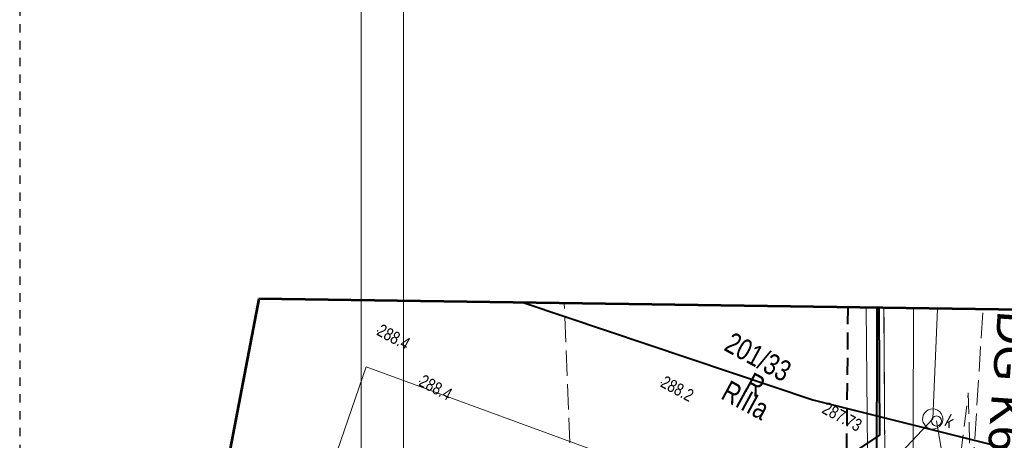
# Model space of a CAD drawing. Header units: metres. Extents: x 7437495 to 7437812, y 5556446 to 5556827.
# Tile 7 of 38: x 7437495 to 7437553, y 5556700 to 5556725. Entities that reach past the tile are written whole.
import ezdxf
from ezdxf.enums import TextEntityAlignment as Align

# ---------------------------------------------------------------- set-up
doc = ezdxf.new("R2010")
doc.units = ezdxf.units.M
doc.header["$MEASUREMENT"] = 0
for name, pattern in [('BUBZ01-500', [1.75, 1.25, -0.5]), ('EGBK02-500', [2, 1.5, -0.5]), ('EGBU01-500', [1, 0.5, -0.5]), ('KTCR02-500', [1.5, 1, -0.5]), ('KTJZ01-500', [2, 1.5, -0.5]), ('PTRW01_01-500', [1, 0.5, -0.5])]:
    doc.linetypes.add(name, pattern=pattern)
doc.layers.get('0').update_dxf_attribs({"color": 250, "lineweight": 5})
for name, color, linetype, lineweight in [('506-Właz okrągły-SK', 7, 'Continuous', 5), ('602-Komora podziemna-SKPOD-Atr2', 7, 'Continuous', 5), ('_arkusz', 7, 'Continuous', 13), ('BUIB02_01', 250, 'Continuous', 5), ('BUIB12_03', 250, 'Continuous', 5), ('D_opisy', 7, 'Continuous', 13), ('EGBD03', 250, 'Continuous', 5), ('EGBK02', 250, 'Continuous', 5), ('EGBU01', 250, 'Continuous', 5), ('KTJZ01', 250, 'Continuous', 5), ('KTOK05_01', 250, 'Continuous', 5), ('MPZP', 250, 'Continuous', 5), ('punkt wysokościowy naturalny', 7, 'Continuous', 5), ('punkt wysokościowy sztuczny', 7, 'Continuous', 5), ('RTPW01', 250, 'Continuous', 5), ('RTPW02', 250, 'Continuous', 5), ('SUBP02_05', 250, 'Continuous', 5), ('SUPK_01', 250, 'Continuous', 5), ('SUPW_01', 250, 'Continuous', 5), ('SUUS22_01_K', 250, 'Continuous', 5), ('Warstwa 1', 250, 'Continuous', 5), ('Warstwa 2', 250, 'Continuous', 5)]:
    doc.layers.add(name, color=color, linetype=linetype, lineweight=lineweight)
doc.styles.get("Standard").update_dxf_attribs({"font": 'txt.shx', "width": 0.75})
doc.styles.add('Style-Arial', font='arial.ttf')
doc.linetypes.add('KTOK05_01-500', pattern='A,3.75,[13,dgnlstyle-rozp_2015.shx,S=0.002778,R=0,X=0,Y=0],3.75', length=7.5)

# ---------------------------------------------------------------- blocks, each defined once
blk = doc.blocks.new('PW01')
at = {"layer": 'punkt wysokościowy naturalny', "linetype": 'Continuous', "lineweight": 13}
h = blk.add_hatch(color=0, dxfattribs=at)
edge = h.paths.add_edge_path()
edge.add_arc((0, 0), 0.45, 0, 360)
blk = doc.blocks.new('PW02')
at = {"layer": 'punkt wysokościowy sztuczny', "linetype": 'Continuous', "lineweight": 13}
h = blk.add_hatch(color=0, dxfattribs=at)
edge = h.paths.add_edge_path()
edge.add_arc((0, 0), 0.45, 0, 360)
blk = doc.blocks.new('506')
at = {"layer": '506-Właz okrągły-SK', "color": 0, "linetype": 'Continuous', "lineweight": 13}
blk.add_circle((0, 0), 3, dxfattribs=at)

msp = doc.modelspace()

# ---------------------------------------------------------------- linework, layer by layer
at = {"color": 7, "linetype": 'BUBZ01-500', "lineweight": 13, "flags": 128}
for points in [[(7437546.383, 5556680.87), (7437549.204, 5556686.267), (7437551.272, 5556703.074)], [(7437551.272, 5556703.074), (7437551.439, 5556696.802), (7437550.829, 5556687.578), (7437549.768, 5556680.691)]]:
    msp.add_lwpolyline(points, dxfattribs=at)
at = {"color": 21, "linetype": 'BUBZ01-500', "lineweight": 13, "flags": 128}
for points in [[(7437546.383, 5556680.87), (7437549.204, 5556686.267), (7437551.272, 5556703.074)], [(7437551.272, 5556703.074), (7437551.439, 5556696.802), (7437550.829, 5556687.578), (7437549.768, 5556680.691)]]:
    msp.add_lwpolyline(points, dxfattribs=at)
at = {"layer": '602-Komora podziemna-SKPOD-Atr2', "color": 7, "flags": 128}
msp.add_lwpolyline([(7437549.381, 5556701.399), (7437549.742, 5556699.315), (7437553.095, 5556697.497)], dxfattribs=at)
at = {"layer": '_arkusz', "flags": 128}
for points in [[(7437515.216, 5556617.416), (7437806.325, 5556617.416), (7437806.325, 5556820.676), (7437515.216, 5556820.676), (7437515.216, 5556617.416)], [(7437515.216, 5556617.416), (7437806.325, 5556617.416), (7437806.325, 5556820.676), (7437515.216, 5556820.676), (7437515.216, 5556617.416)], [(7437517.716, 5556619.916), (7437803.825, 5556619.916), (7437803.825, 5556818.176), (7437517.716, 5556818.176), (7437517.716, 5556619.916)], [(7437517.716, 5556619.916), (7437803.825, 5556619.916), (7437803.825, 5556818.176), (7437517.716, 5556818.176), (7437517.716, 5556619.916)]]:
    msp.add_lwpolyline(points, close=True, dxfattribs=at)
at = {"layer": 'BUIB02_01', "color": 212, "linetype": 'Continuous', "lineweight": 40, "flags": 128}
msp.add_lwpolyline([(7437540.614, 5556681.619), (7437545.821, 5556685.782), (7437545.85, 5556708.124)], dxfattribs=at)
at = {"layer": 'BUIB12_03', "color": 7, "linetype": 'Continuous', "lineweight": 13, "flags": 128}
msp.add_lwpolyline([(7437515.513, 5556704.622), (7437513.789, 5556699.596), (7437516.409, 5556698.722), (7437516.073, 5556697.766), (7437529.399, 5556692.805), (7437531.599, 5556698.71), (7437515.513, 5556704.622)], close=True, dxfattribs=at)
at = {"layer": 'EGBD03', "color": 96, "linetype": 'Continuous', "lineweight": 13, "flags": 128}
for points in [[(7437546.262, 5556708.11), (7437546.315, 5556699.058)], [(7437548.009, 5556708.085), (7437547.947, 5556679.347)]]:
    msp.add_lwpolyline(points, dxfattribs=at)
at = {"layer": 'EGBK02', "color": 96, "linetype": 'EGBK02-500', "lineweight": 13, "flags": 128}
for points in [[(7437528.172, 5556686.104), (7437527.276, 5556708.383)], [(7437546.315, 5556699.058), (7437546.262, 5556708.11)]]:
    msp.add_lwpolyline(points, dxfattribs=at)
at = {"layer": 'EGBU01', "color": 96, "linetype": 'EGBU01-500', "lineweight": 13, "flags": 128}
for points in [[(7437546.315, 5556699.058), (7437546.262, 5556708.11)], [(7437546.262, 5556708.11), (7437546.315, 5556699.058)]]:
    msp.add_lwpolyline(points, dxfattribs=at)
at = {"layer": 'KTJZ01', "color": 7, "linetype": 'KTJZ01-500', "lineweight": 13, "flags": 128}
msp.add_lwpolyline([(7437555.944, 5556707.971), (7437552.145, 5556708.026), (7437551.439, 5556696.802), (7437551.119, 5556692.54), (7437550.829, 5556687.578), (7437549.768, 5556680.691), (7437555.086, 5556679.946), (7437555.048, 5556683.004), (7437554.986, 5556690.022), (7437555.323, 5556697.21), (7437555.944, 5556707.971)], close=True, dxfattribs=at)
at = {"layer": 'KTOK05_01', "color": 7, "linetype": 'KTOK05_01-500', "lineweight": 40, "flags": 128}
msp.add_lwpolyline([(7437545.968, 5556708.115), (7437545.993, 5556700.563), (7437539.386, 5556696.16)], dxfattribs=at)
at = {"layer": 'MPZP', "color": 212, "linetype": 'KTCR02-500', "lineweight": 40, "flags": 128}
msp.add_lwpolyline([(7437544.117, 5556708.149), (7437543.922, 5556687.824), (7437540.063, 5556685.036), (7437529.406, 5556687.949), (7437506.891, 5556696.887)], dxfattribs=at)
at = {"layer": 'MPZP', "color": 212, "linetype": 'KTOK05_01-500', "lineweight": 40, "flags": 128}
msp.add_lwpolyline([(7437524.901, 5556708.426), (7437542.039, 5556702.659), (7437563.633, 5556697.247), (7437619.178, 5556693.574), (7437696.441, 5556692.977), (7437800.223, 5556692.567)], dxfattribs=at)
at = {"layer": 'SUBP02_05', "color": 36, "linetype": 'Continuous', "lineweight": 13, "flags": 128}
msp.add_lwpolyline([(7437548.876, 5556700.991), (7437548.753, 5556701.08), (7437548.663, 5556701.186), (7437548.595, 5556701.313), (7437548.56, 5556701.458), (7437548.569, 5556701.601), (7437548.601, 5556701.743), (7437548.667, 5556701.866), (7437548.769, 5556701.97), (7437548.884, 5556702.055), (7437549.024, 5556702.105), (7437549.168, 5556702.118), (7437549.306, 5556702.1), (7437549.448, 5556702.046), (7437549.561, 5556701.961), (7437549.66, 5556701.851), (7437549.719, 5556701.728), (7437549.754, 5556701.584), (7437549.754, 5556701.436), (7437549.714, 5556701.299), (7437549.647, 5556701.176), (7437549.554, 5556701.067), (7437549.43, 5556700.986), (7437549.29, 5556700.937), (7437549.155, 5556700.919), (7437549.008, 5556700.942), (7437548.876, 5556700.991)], close=True, dxfattribs=at)
at = {"layer": 'SUPK_01', "color": 36, "linetype": 'Continuous', "lineweight": 13, "flags": 128}
msp.add_lwpolyline([(7437549.45, 5556708.065), (7437549.162, 5556701.518), (7437541.94, 5556693.842)], dxfattribs=at)
at = {"layer": 'SUPW_01', "color": 5, "linetype": 'Continuous', "lineweight": 13, "flags": 128}
msp.add_lwpolyline([(7437680.682, 5556693.271), (7437653.422, 5556693.515), (7437638.752, 5556695.053), (7437624.837, 5556695.655), (7437586.575, 5556697.134), (7437570.862, 5556697.169), (7437545.293, 5556699.639), (7437545.202, 5556708.126)], dxfattribs=at)
at = {"layer": 'Warstwa 1', "color": 207, "linetype": 'Continuous', "lineweight": 53, "true_color": 0x6e1e6e, "flags": 128}
msp.add_lwpolyline([(7437509.137, 5556708.653), (7437501.181, 5556666.981), (7437511.405, 5556626.457), (7437511.405, 5556626.457), (7437800.33, 5556626.448), (7437800.203, 5556704.459), (7437509.137, 5556708.653)], close=True, dxfattribs=at)
at = {"layer": 'Warstwa 2', "color": 5, "linetype": 'PTRW01_01-500', "lineweight": 30, "flags": 128}
msp.add_lwpolyline([(7437494.929, 5556617.416), (7437812.216, 5556617.416), (7437812.216, 5556827.416), (7437494.929, 5556827.416), (7437494.929, 5556617.416)], close=True, dxfattribs=at)

# ---------------------------------------------------------------- block references
at = {"layer": 'RTPW01', "color": 7, "linetype": 'Continuous', "lineweight": 13, "xscale": 0.1, "yscale": 0.1, "zscale": 0.1, "rotation": 331.5332548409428}
for p in [(7437516.192, 5556706.756), (7437518.692, 5556703.752), (7437533.044, 5556703.682)]:
    msp.add_blockref('PW01', p, dxfattribs=at)
at = {"layer": 'RTPW02', "color": 7, "linetype": 'Continuous', "lineweight": 13, "xscale": 0.1, "yscale": 0.1, "zscale": 0.1, "rotation": 331.5332548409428}
msp.add_blockref('PW02', (7437545.993, 5556700.563), dxfattribs=at)
at = {"layer": 'SUUS22_01_K', "color": 7, "linetype": 'Continuous', "lineweight": 13, "xscale": 0.1, "yscale": 0.1, "zscale": 0.1, "rotation": 331.5332548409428}
msp.add_blockref('506', (7437549.381, 5556701.399), dxfattribs=at)

# ---------------------------------------------------------------- texts
at = {"layer": 'D_opisy', "style": 'Style-Arial'}
msp.add_text('DG K600307', height=2, rotation=265.97484, dxfattribs=at).set_placement((7437554.022, 5556707.917), align=Align.MIDDLE_LEFT)
at = {"layer": 'EGBD03', "color": 96, "linetype": 'Continuous', "lineweight": 30, "insert": (7437536.685, 5556705.621), "char_height": 1.25, "attachment_point": 7, "rotation": 331.53325, "line_spacing_factor": 0.6}
msp.add_mtext('\\FWORKING_1250;\\H1x;\\W0.8;201/33', dxfattribs=at)
at = {"layer": 'EGBK02', "color": 96, "linetype": 'Continuous', "lineweight": 30, "insert": (7437537.102, 5556703.858), "char_height": 1.25, "attachment_point": 1, "rotation": 331.53325, "line_spacing_factor": 0.6}
msp.add_mtext('\\FWORKING_1250;\\H1x;\\W0.8;RIIIa', dxfattribs=at)
at = {"layer": 'EGBU01', "color": 96, "linetype": 'Continuous', "lineweight": 30, "insert": (7437537.891, 5556703.235), "char_height": 1.25, "attachment_point": 7, "rotation": 331.53325, "line_spacing_factor": 0.6}
msp.add_mtext('\\FWORKING_1250;\\H1x;\\W0.8;R', dxfattribs=at)
at = {"layer": 'RTPW01', "color": 7, "linetype": 'Continuous', "lineweight": 13, "char_height": 0.75, "rotation": 331.53325, "line_spacing_factor": 0.6}
for s, insert, attachment_point in [('\\FWORKING_1250;\\H1x;\\W0.8;288.4', (7437516.073, 5556706.537), 7), ('\\FWORKING_1250;\\H1x;\\W0.8;288.4', (7437518.573, 5556703.532), 7), ('\\FWORKING_1250;\\H1x;\\W0.8;288.2', (7437532.925, 5556703.462), 7), ('\\FWORKING_1250;\\H1x;\\W0.8;287.73', (7437542.883, 5556702.568), 1)]:
    msp.add_mtext(s, dxfattribs=dict(at, insert=insert, attachment_point=attachment_point))
at = {"layer": 'SUUS22_01_K', "color": 7, "linetype": 'Continuous', "lineweight": 13, "insert": (7437549.806, 5556701.154), "char_height": 0.75, "attachment_point": 7, "rotation": 331.53325, "line_spacing_factor": 0.6}
msp.add_mtext('\\FWORKING_1250;\\H1x;\\W0.8;k', dxfattribs=at)

doc.saveas('drawing.dxf')
